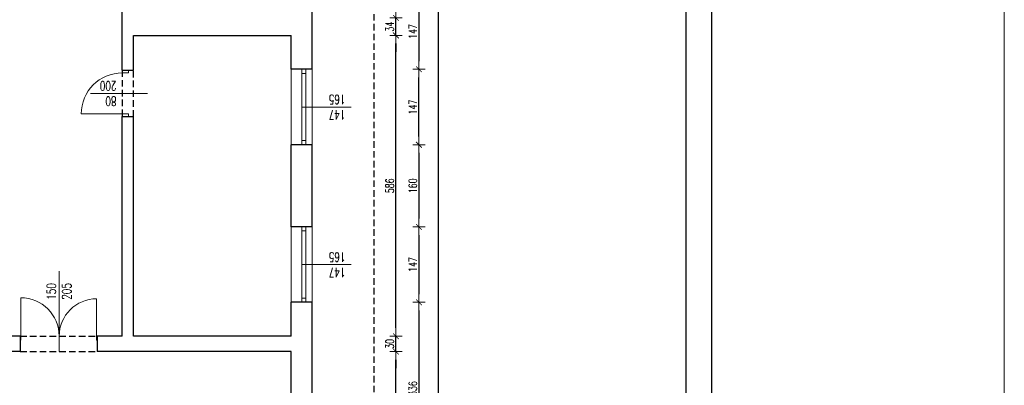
# Model space of a CAD drawing. Header units: millimetres. Extents: x -2948 to 78628, y 64669 to 215420.
# Tile 26 of 256: x 48313 to 50232, y 81697 to 82409. Entities that reach past the tile are written whole.
import ezdxf

# ---------------------------------------------------------------- set-up
doc = ezdxf.new("R2010")
doc.units = ezdxf.units.MM
doc.linetypes.add('HIDDEN', pattern=[9.525, 6.35, -3.175])
for name, color, linetype, lineweight in [('-stolarka', 103, 'Continuous', 13), ('1_OPIS_OKNA', 60, 'Continuous', 13), ('OPIS', 2, 'Continuous', 13), ('POMOC', 1, 'Continuous', 13), ('STOLARKA', 3, 'Continuous', 13), ('WYMIAR', 5, 'Continuous', 13), ('ŚCIANY', 7, 'Continuous', 30)]:
    doc.layers.add(name, color=color, linetype=linetype, lineweight=lineweight)
doc.layers.add('FORMATKA', color=7, linetype='Continuous')
doc.layers.add('pomocnicza', color=4, linetype='Continuous')
doc.styles.add('style2', font='romans.shx', dxfattribs={"width": 0.7})
doc.dimstyles.new('100', dxfattribs={"dimscale": 80, "dimtxt": 0.2, "dimasz": 0.2, "dimexe": 1.25, "dimexo": 0.625, "dimgap": 0.05, "dimtad": 1, "dimdec": 0, "dimdsep": 46, "dimlunit": 6, "dimtxsty": 'style2', "dimblk1": 'TICK', "dimblk2": 'TICK', "dimsah": 1, "dimcen": 0.2, "dimse1": 1, "dimse2": 1, "dimclrd": 256, "dimclrt": 2, "dimadec": 0, "dimazin": 0, "dimtfac": 1, "dimtdec": 0, "dimtix": 1, "dimtmove": 1, "dimatfit": 0, "dimldrblk": 'DOTSMALL', "dimfxl": 1, "dimtolj": 1, "dimtzin": 0, "dimarcsym": 0})

# ---------------------------------------------------------------- blocks, each defined once
blk = doc.blocks.new('TICK')
at = {"color": 5}
for p, q in [((-1, 0), (1, 0)), ((0, -0.75), (0, 0.75))]:
    blk.add_line(p, q, dxfattribs=at)
at = {"const_width": 0.1}
blk.add_lwpolyline([(-0.35, -0.35), (0.35, 0.35)], dxfattribs=at)
blk = doc.blocks.new('*D688')
at = {"layer": 'Defpoints', "color": 0, "ltscale": 2, "transparency": 16777216}
for p in [(48918.9, 82459.5), (48918.9, 82312.5), (49090.8, 82312.5)]:
    blk.add_point(p, dxfattribs=at)
at = {"layer": 'WYMIAR', "lineweight": -2, "ltscale": 2, "transparency": 16777216}
blk.add_line((49090.8, 82443.5), (49090.8, 82328.5), dxfattribs=at)
at = {"layer": 'WYMIAR', "lineweight": -2, "ltscale": 2, "transparency": 16777216, "xscale": 16, "yscale": 16, "zscale": 16}
for p, rotation in [((49090.8, 82459.5), 90), ((49090.8, 82312.5), 270)]:
    blk.add_blockref('TICK', p, dxfattribs=dict(at, rotation=rotation))
at = {"layer": 'WYMIAR', "color": 2, "ltscale": 2, "transparency": 16777216, "insert": (49078.8, 82386), "char_height": 16, "attachment_point": 5, "rotation": 90, "style": 'style2'}
blk.add_mtext('\\A1;147', dxfattribs=at)
blk = doc.blocks.new('_DotSmall')
at = {"layer": 'OPIS', "color": 0, "const_width": 0.5}
blk.add_lwpolyline([(-0.0625, 0, 1), (0.0625, 0, 1)], format="xyb", close=True, dxfattribs=at)
blk = doc.blocks.new('*D689')
at = {"layer": 'Defpoints', "color": 0, "ltscale": 2, "transparency": 16777216}
for p in [(48918.9, 82165.5), (48918.9, 82005.5), (49090.8, 82005.5)]:
    blk.add_point(p, dxfattribs=at)
at = {"layer": 'WYMIAR', "lineweight": -2, "ltscale": 2, "transparency": 16777216}
blk.add_line((49090.8, 82149.5), (49090.8, 82021.5), dxfattribs=at)
at = {"layer": 'WYMIAR', "lineweight": -2, "ltscale": 2, "transparency": 16777216, "xscale": 16, "yscale": 16, "zscale": 16}
for p, rotation in [((49090.8, 82165.5), 90), ((49090.8, 82005.5), 270)]:
    blk.add_blockref('TICK', p, dxfattribs=dict(at, rotation=rotation))
at = {"layer": 'WYMIAR', "color": 2, "ltscale": 2, "transparency": 16777216, "insert": (49078.8, 82085.5), "char_height": 16, "attachment_point": 5, "rotation": 90, "style": 'style2'}
blk.add_mtext('\\A1;160', dxfattribs=at)
blk = doc.blocks.new('*D690')
at = {"layer": 'Defpoints', "color": 0, "ltscale": 2, "transparency": 16777216}
for p in [(48918.9, 82005.5), (48918.9, 81858.5), (49090.8, 81858.5)]:
    blk.add_point(p, dxfattribs=at)
at = {"layer": 'WYMIAR', "lineweight": -2, "ltscale": 2, "transparency": 16777216}
blk.add_line((49090.8, 81989.5), (49090.8, 81874.5), dxfattribs=at)
at = {"layer": 'WYMIAR', "lineweight": -2, "ltscale": 2, "transparency": 16777216, "xscale": 16, "yscale": 16, "zscale": 16}
for p, rotation in [((49090.8, 82005.5), 90), ((49090.8, 81858.5), 270)]:
    blk.add_blockref('TICK', p, dxfattribs=dict(at, rotation=rotation))
at = {"layer": 'WYMIAR', "color": 2, "ltscale": 2, "transparency": 16777216, "insert": (49078.8, 81932), "char_height": 16, "attachment_point": 5, "rotation": 90, "style": 'style2'}
blk.add_mtext('\\A1;147', dxfattribs=at)
blk = doc.blocks.new('*D691')
at = {"layer": 'Defpoints', "color": 0, "ltscale": 2, "transparency": 16777216}
for p in [(48918.9, 81858.5), (48918.9, 81522.5), (49090.8, 81522.5)]:
    blk.add_point(p, dxfattribs=at)
at = {"layer": 'WYMIAR', "lineweight": -2, "ltscale": 2, "transparency": 16777216}
blk.add_line((49090.8, 81842.5), (49090.8, 81538.5), dxfattribs=at)
at = {"layer": 'WYMIAR', "lineweight": -2, "ltscale": 2, "transparency": 16777216, "xscale": 16, "yscale": 16, "zscale": 16}
for p, rotation in [((49090.8, 81858.5), 90), ((49090.8, 81522.5), 270)]:
    blk.add_blockref('TICK', p, dxfattribs=dict(at, rotation=rotation))
at = {"layer": 'WYMIAR', "color": 2, "ltscale": 2, "transparency": 16777216, "insert": (49078.8, 81690.5), "char_height": 16, "attachment_point": 5, "rotation": 90, "style": 'style2'}
blk.add_mtext('\\A1;336', dxfattribs=at)
blk = doc.blocks.new('G$C88593572')
at = {"layer": 'STOLARKA', "ltscale": 2}
blk.add_line((-85, 22), (-85, 102), dxfattribs=at)
for points in [[(-90, 10), (-90, 22), (-85, 22), (-85, 10)], [(-5, 10), (-5, 22), (0, 22), (0, 10)]]:
    blk.add_lwpolyline(points, close=True, dxfattribs=at)
blk.add_arc((-85, 22), 80, 0, 90, dxfattribs=at)
blk = doc.blocks.new('G$C95E62DE0')
at = {"layer": 'STOLARKA'}
for p, q in [((22, 150), (22, 149)), ((22, 149), (30, 149)), ((30, 150), (30, 149)), ((22, 1), (30, 1)), ((22, 1), (22, 0)), ((30, 1), (30, 0))]:
    blk.add_line(p, q, dxfattribs=at)
at = {"layer": 'STOLARKA', "ltscale": 2}
for p, q in [((30, 149), (105, 149)), ((30, 1), (103, 1))]:
    blk.add_line(p, q, dxfattribs=at)
for centre, radius, start, end in [((30, 149), 75, 270, 0), ((30, 1), 73, 0, 90)]:
    blk.add_arc(centre, radius, start, end, dxfattribs=at)
blk = doc.blocks.new('*D729')
at = {"layer": 'Defpoints', "color": 0, "ltscale": 2, "transparency": 16777216}
for p in [(48927.2, 82312.5), (49090.8, 82312.5), (48927.2, 82165.5)]:
    blk.add_point(p, dxfattribs=at)
at = {"layer": 'WYMIAR', "lineweight": -2, "ltscale": 2, "transparency": 16777216}
blk.add_line((49090.8, 82181.5), (49090.8, 82296.5), dxfattribs=at)
at = {"layer": 'WYMIAR', "lineweight": -2, "ltscale": 2, "transparency": 16777216, "xscale": 16, "yscale": 16, "zscale": 16}
for p, rotation in [((49090.8, 82312.5), 90), ((49090.8, 82165.5), 270)]:
    blk.add_blockref('TICK', p, dxfattribs=dict(at, rotation=rotation))
at = {"layer": 'WYMIAR', "color": 2, "ltscale": 2, "transparency": 16777216, "insert": (49078.8, 82239), "char_height": 16, "attachment_point": 5, "rotation": 90, "style": 'style2'}
blk.add_mtext('\\A1;147', dxfattribs=at)
blk = doc.blocks.new('*D1006')
at = {"layer": 'Defpoints', "color": 0, "ltscale": 2, "transparency": 16777216}
for p in [(48998.2, 83010.5), (48998.2, 73343.5), (49128.5, 73343.5)]:
    blk.add_point(p, dxfattribs=at)
at = {"layer": 'WYMIAR', "lineweight": -2, "ltscale": 2, "transparency": 16777216}
blk.add_line((49128.5, 82994.5), (49128.5, 73359.5), dxfattribs=at)
at = {"layer": 'WYMIAR', "lineweight": -2, "ltscale": 2, "transparency": 16777216, "xscale": 16, "yscale": 16, "zscale": 16}
for p, rotation in [((49128.5, 83010.5), 90), ((49128.5, 73343.5), 270)]:
    blk.add_blockref('TICK', p, dxfattribs=dict(at, rotation=rotation))
at = {"layer": 'WYMIAR', "color": 2, "ltscale": 2, "transparency": 16777216, "insert": (49116.5, 78177), "char_height": 16, "attachment_point": 5, "rotation": 90, "style": 'style2'}
blk.add_mtext('\\A1;9\xa0667', dxfattribs=at)
blk = doc.blocks.new('*D1027')
at = {"layer": 'Defpoints', "color": 0, "ltscale": 2, "transparency": 16777216}
for p in [(48841.6, 81762.5), (49045.9, 81762.5), (48841.6, 80589.5)]:
    blk.add_point(p, dxfattribs=at)
at = {"layer": 'WYMIAR', "lineweight": -2, "ltscale": 2, "transparency": 16777216}
blk.add_line((49045.9, 80605.5), (49045.9, 81746.5), dxfattribs=at)
at = {"layer": 'WYMIAR', "lineweight": -2, "ltscale": 2, "transparency": 16777216, "xscale": 16, "yscale": 16, "zscale": 16}
for p, rotation in [((49045.9, 81762.5), 90), ((49045.9, 80589.5), 270)]:
    blk.add_blockref('TICK', p, dxfattribs=dict(at, rotation=rotation))
at = {"layer": 'WYMIAR', "color": 2, "ltscale": 2, "transparency": 16777216, "insert": (49033.9, 81176), "char_height": 16, "attachment_point": 5, "rotation": 90, "style": 'style2'}
blk.add_mtext('\\A1;1\xa0173', dxfattribs=at)
blk = doc.blocks.new('*D1028')
at = {"layer": 'Defpoints', "color": 0, "ltscale": 2, "transparency": 16777216}
for p in [(48841.6, 81792.5), (49045.9, 81792.5), (48841.6, 81762.5)]:
    blk.add_point(p, dxfattribs=at)
at = {"layer": 'WYMIAR', "lineweight": -2, "ltscale": 2, "transparency": 16777216}
for p, q in [((49045.9, 81808.5), (49045.9, 81824.5)), ((49045.9, 81762.5), (49045.9, 81792.5)), ((49045.9, 81746.5), (49045.9, 81730.5))]:
    blk.add_line(p, q, dxfattribs=at)
at = {"layer": 'WYMIAR', "lineweight": -2, "ltscale": 2, "transparency": 16777216, "xscale": 16, "yscale": 16, "zscale": 16}
for p, rotation in [((49045.9, 81792.5), 270), ((49045.9, 81762.5), 90)]:
    blk.add_blockref('TICK', p, dxfattribs=dict(at, rotation=rotation))
at = {"layer": 'WYMIAR', "color": 2, "ltscale": 2, "transparency": 16777216, "insert": (49033.9, 81777.5), "char_height": 16, "attachment_point": 5, "rotation": 90, "style": 'style2'}
blk.add_mtext('\\A1;30', dxfattribs=at)
blk = doc.blocks.new('*D1029')
at = {"layer": 'Defpoints', "color": 0, "ltscale": 2, "transparency": 16777216}
for p in [(48841.6, 82378.5), (49045.9, 82378.5), (48841.6, 81792.5)]:
    blk.add_point(p, dxfattribs=at)
at = {"layer": 'WYMIAR', "lineweight": -2, "ltscale": 2, "transparency": 16777216}
blk.add_line((49045.9, 81808.5), (49045.9, 82362.5), dxfattribs=at)
at = {"layer": 'WYMIAR', "lineweight": -2, "ltscale": 2, "transparency": 16777216, "xscale": 16, "yscale": 16, "zscale": 16}
for p, rotation in [((49045.9, 82378.5), 90), ((49045.9, 81792.5), 270)]:
    blk.add_blockref('TICK', p, dxfattribs=dict(at, rotation=rotation))
at = {"layer": 'WYMIAR', "color": 2, "ltscale": 2, "transparency": 16777216, "insert": (49033.9, 82085.5), "char_height": 16, "attachment_point": 5, "rotation": 90, "style": 'style2'}
blk.add_mtext('\\A1;586', dxfattribs=at)
blk = doc.blocks.new('*D1030')
at = {"layer": 'Defpoints', "color": 0, "ltscale": 2, "transparency": 16777216}
for p in [(48841.6, 82412.5), (49045.9, 82412.5), (48841.6, 82378.5)]:
    blk.add_point(p, dxfattribs=at)
at = {"layer": 'WYMIAR', "lineweight": -2, "ltscale": 2, "transparency": 16777216}
for p, q in [((49045.9, 82428.5), (49045.9, 82444.5)), ((49045.9, 82378.5), (49045.9, 82412.5)), ((49045.9, 82362.5), (49045.9, 82346.5))]:
    blk.add_line(p, q, dxfattribs=at)
at = {"layer": 'WYMIAR', "lineweight": -2, "ltscale": 2, "transparency": 16777216, "xscale": 16, "yscale": 16, "zscale": 16}
for p, rotation in [((49045.9, 82412.5), 270), ((49045.9, 82378.5), 90)]:
    blk.add_blockref('TICK', p, dxfattribs=dict(at, rotation=rotation))
at = {"layer": 'WYMIAR', "color": 2, "ltscale": 2, "transparency": 16777216, "insert": (49033.9, 82395.5), "char_height": 16, "attachment_point": 5, "rotation": 90, "style": 'style2'}
blk.add_mtext('\\A1;34', dxfattribs=at)
blk = doc.blocks.new('*D1031')
at = {"layer": 'Defpoints', "color": 0, "ltscale": 2, "transparency": 16777216}
for p in [(48841.6, 82672.5), (49045.9, 82672.5), (48841.6, 82412.5)]:
    blk.add_point(p, dxfattribs=at)
at = {"layer": 'WYMIAR', "lineweight": -2, "ltscale": 2, "transparency": 16777216}
blk.add_line((49045.9, 82428.5), (49045.9, 82656.5), dxfattribs=at)
at = {"layer": 'WYMIAR', "lineweight": -2, "ltscale": 2, "transparency": 16777216, "xscale": 16, "yscale": 16, "zscale": 16}
for p, rotation in [((49045.9, 82672.5), 90), ((49045.9, 82412.5), 270)]:
    blk.add_blockref('TICK', p, dxfattribs=dict(at, rotation=rotation))
at = {"layer": 'WYMIAR', "color": 2, "ltscale": 2, "transparency": 16777216, "insert": (49033.9, 82542.5), "char_height": 16, "attachment_point": 5, "rotation": 90, "style": 'style2'}
blk.add_mtext('\\A1;260', dxfattribs=at)

msp = doc.modelspace()

# ---------------------------------------------------------------- linework, layer by layer
at = {"layer": '-stolarka'}
for p, q in [((48862.6, 82312.5), (48862.6, 82165.5)), ((48870.6, 82312.5), (48870.6, 82165.5)), ((48870.6, 82304.5), (48862.6, 82304.5)), ((48870.6, 82173.5), (48862.6, 82173.5)), ((48862.6, 82005.5), (48862.6, 81858.5)), ((48870.6, 82005.5), (48870.6, 81858.5)), ((48870.6, 81997.5), (48862.6, 81997.5)), ((48870.6, 81866.5), (48862.6, 81866.5))]:
    msp.add_line(p, q, dxfattribs=at)
at = {"layer": '1_OPIS_OKNA'}
for p, q in [((48958.9, 82239), (48862.6, 82239)), ((48958.9, 81932), (48862.6, 81932))]:
    msp.add_line(p, q, dxfattribs=at)
at = {"layer": 'FORMATKA', "ltscale": 2}
for points in [[(49661.2, 83447.1), (49661.2, 72947.1), (46691.2, 72947.1), (46691.2, 83447.1)], [(46741.2, 72997.1), (46741.2, 83392.1), (49611.2, 83392.1), (49611.2, 72997.1)]]:
    msp.add_lwpolyline(points, close=True, dxfattribs=at)
at = {"layer": 'POMOC'}
for p, q in [((48841.6, 82165.5), (48841.6, 82312.5)), ((48882.6, 82312.5), (48882.6, 82165.5)), ((48561.8, 82265.5), (48450.7, 82265.5)), ((48841.6, 81858.5), (48841.6, 82005.5)), ((48882.6, 82005.5), (48882.6, 81858.5)), ((48389.6, 81762.5), (48389.6, 81919.1))]:
    msp.add_line(p, q, dxfattribs=at)
at = {"layer": 'pomocnicza', "linetype": 'HIDDEN', "ltscale": 2}
for p, q in [((49002.6, 83010.5), (49002.6, 73343.5)), ((48512.6, 82310.5), (48512.6, 82220.5)), ((48534.6, 82220.5), (48534.6, 82310.5)), ((48313.6, 81792.5), (48465.6, 81792.5)), ((48313.6, 81762.5), (48465.6, 81762.5))]:
    msp.add_line(p, q, dxfattribs=at)
at = {"layer": 'WYMIAR', "color": 3, "ltscale": 2}
msp.add_lwpolyline([(35374.9, 64756.8), (35374.9, 95942.6), (50231.7, 95854.4), (50231.7, 64668.6)], close=True, dxfattribs=at)
at = {"layer": 'ŚCIANY', "ltscale": 2}
for p, q in [((48512.6, 82310.5), (48512.6, 82468.5)), ((48882.6, 82312.5), (48882.6, 82459.5)), ((48534.6, 82310.5), (48534.6, 82378.5)), ((48534.6, 82378.5), (48841.6, 82378.5)), ((48841.6, 82312.5), (48841.6, 82378.5)), ((48512.6, 82310.5), (48534.6, 82310.5)), ((48882.6, 82312.5), (48841.6, 82312.5)), ((48512.6, 81792.5), (48512.6, 82220.5)), ((48512.6, 82220.5), (48534.6, 82220.5)), ((48534.6, 81792.5), (48534.6, 82220.5)), ((48841.6, 82005.5), (48841.6, 82165.5)), ((48882.6, 82165.5), (48841.6, 82165.5)), ((48882.6, 82005.5), (48882.6, 82165.5)), ((48882.6, 82005.5), (48841.6, 82005.5)), ((48841.6, 81792.5), (48841.6, 81858.5)), ((48882.6, 81858.5), (48841.6, 81858.5)), ((48882.6, 81522.5), (48882.6, 81858.5)), ((48313.6, 81792.5), (48222.6, 81792.5)), ((48313.6, 81792.5), (48313.6, 81762.5)), ((48512.6, 81792.5), (48463.6, 81792.5)), ((48463.6, 81792.5), (48463.6, 81762.5)), ((48841.6, 81792.5), (48534.6, 81792.5)), ((48313.6, 81762.5), (47689.6, 81762.5)), ((48841.6, 81762.5), (48463.6, 81762.5)), ((48841.6, 81522.5), (48841.6, 81762.5))]:
    msp.add_line(p, q, dxfattribs=at)

# ---------------------------------------------------------------- block references
at = {"layer": 'STOLARKA', "ltscale": 2, "rotation": 90}
for name, p in [('G$C88593572', (48534.6, 82310.5)), ('G$C95E62DE0', (48463.6, 81762.5))]:
    msp.add_blockref(name, p, dxfattribs=at)

# ---------------------------------------------------------------- texts
at = {"layer": '1_OPIS_OKNA', "ltscale": 0.2, "char_height": 18, "width": 280.137, "attachment_point": 1, "rotation": 179.9915, "style": 'style2'}
for insert in [(48947.6, 82214.7), (48947.6, 81907.7)]:
    msp.add_mtext('147\\P165', dxfattribs=dict(at, insert=insert))
at = {"layer": 'OPIS', "linetype": 'Continuous', "ltscale": 0.2, "char_height": 18, "width": 280.137, "attachment_point": 1, "style": 'style2'}
for s, insert, rotation in [('80\\P200', (48501.3, 82241.2), 179.9915), ('150\\P205', (48365.3, 81863.5), 89.9915)]:
    msp.add_mtext(s, dxfattribs=dict(at, insert=insert, rotation=rotation))

# ---------------------------------------------------------------- dimensions: what is measured, and where the dimension line sits
at = {"layer": 'WYMIAR', "ltscale": 2}
for base, p1, p2, picture, middle in [((49128.5, 73343.5), (48998.2, 83010.5), (48998.2, 73343.5), '*D1006', (49116.5, 78177)), ((49045.9, 82672.5), (48841.6, 82412.5), (48841.6, 82672.5), '*D1031', (49033.9, 82542.5)), ((49090.8, 82312.5), (48918.9, 82459.5), (48918.9, 82312.5), '*D688', (49078.8, 82386)), ((49045.9, 82412.5), (48841.6, 82378.5), (48841.6, 82412.5), '*D1030', (49033.9, 82395.5)), ((49045.9, 82378.5), (48841.6, 81792.5), (48841.6, 82378.5), '*D1029', (49033.9, 82085.5)), ((49090.8, 82005.5), (48918.9, 82165.5), (48918.9, 82005.5), '*D689', (49078.8, 82085.5)), ((49090.8, 81858.5), (48918.9, 82005.5), (48918.9, 81858.5), '*D690', (49078.8, 81932)), ((49090.8, 81522.5), (48918.9, 81858.5), (48918.9, 81522.5), '*D691', (49078.8, 81690.5)), ((49045.9, 81792.5), (48841.6, 81762.5), (48841.6, 81792.5), '*D1028', (49033.9, 81777.5)), ((49045.9, 81762.5), (48841.6, 80589.5), (48841.6, 81762.5), '*D1027', (49033.9, 81176))]:
    dim = msp.add_linear_dim(base=base, p1=p1, p2=p2, angle=90, dimstyle='100', dxfattribs=at)
    dim.commit()
    dim.dimension.update_dxf_attribs({"geometry": picture, "text_midpoint": middle})
dim = msp.add_aligned_dim(p1=(48927.2, 82165.5), p2=(48927.2, 82312.5), distance=-163.6, dimstyle='100', dxfattribs=at)
dim.commit()
dim.dimension.update_dxf_attribs({"geometry": '*D729', "text_midpoint": (49078.8, 82239)})

doc.saveas('drawing.dxf')
